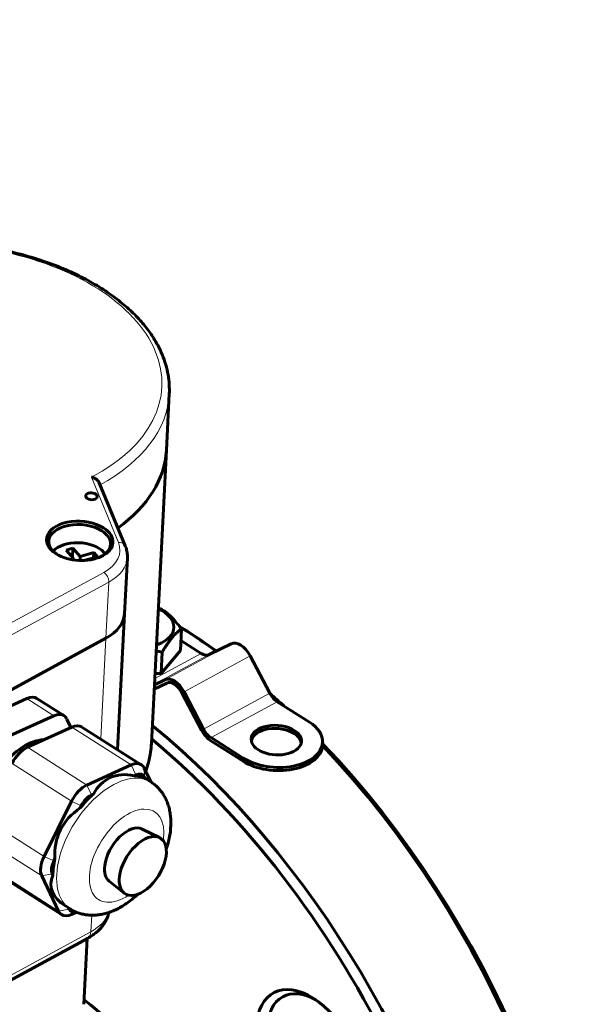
# Model space of a CAD drawing. Header units: millimetres. Extents: x 0 to 210, y 0 to 297.
# Tile 8 of 10: x 137 to 152, y 161 to 186. Entities that reach past the tile are written whole.
import ezdxf

# ---------------------------------------------------------------- set-up
doc = ezdxf.new("R2010")
doc.units = ezdxf.units.MM
doc.linetypes.add('K5LT_BASIC', pattern=[0])
doc.linetypes.add('K5LT_THIN', pattern=[0])
for name, color, linetype, true_color in [('G', 3, 'Continuous', 0x00ff00), ('R', 1, 'Continuous', 0xff0000), ('WELDING', 7, 'Continuous', 0xffffff)]:
    doc.layers.add(name, color=color, linetype=linetype, true_color=true_color)

msp = doc.modelspace()

# ---------------------------------------------------------------- linework, layer by layer
at = {"layer": 'G', "color": 5, "linetype": 'K5LT_BASIC', "lineweight": 60, "true_color": 0x0000ff}
for p, q in [((140.81, 176.631), (140.735, 175.159)), ((140.735, 175.159), (140.341, 167.472)), ((138.976, 174.302), (139.656, 172.655)), ((138.287, 172.588), (138.109, 172.537)), ((138.109, 172.537), (138.302, 172.321)), ((138.274, 172.352), (138.287, 172.588)), ((138.479, 172.372), (138.287, 172.588)), ((138.302, 172.321), (138.223, 172.299)), ((138.3, 172.285), (138.302, 172.321)), ((138.474, 172.27), (138.479, 172.372)), ((138.835, 172.474), (138.479, 172.372)), ((138.607, 172.273), (138.932, 172.366)), ((138.828, 172.336), (138.835, 172.474)), ((138.932, 172.366), (138.835, 172.474)), ((139.712, 172.341), (139.636, 170.869)), ((139.636, 170.869), (139.454, 167.315)), ((141.078, 170.542), (141.187, 170.473)), ((141.102, 169.915), (141.13, 170.473)), ((129.315, 164.893), (139.15, 170.232)), ((141.649, 169.837), (141.115, 170.176)), ((142.431, 170.089), (141.854, 169.806)), ((140.595, 169.312), (141.102, 169.915)), ((140.595, 169.312), (140.624, 169.87)), ((143.444, 168.794), (142.931, 169.771)), ((140.435, 169.31), (140.595, 169.312)), ((140.414, 168.896), (140.742, 169.058)), ((140.695, 169.147), (140.42, 169.012)), ((141.143, 168.803), (141.655, 167.826)), ((141.708, 167.852), (141.196, 168.829)), ((135.919, 168.127), (137.078, 168.652)), ((138.051, 168.207), (137.344, 168.657)), ((144.483, 168.035), (143.639, 168.571)), ((137.786, 168.202), (136.626, 167.677)), ((137.097, 167.378), (138.257, 167.903)), ((138.235, 167.893), (138.128, 168.117)), ((140.078, 166.918), (138.522, 167.907)), ((142.747, 167.093), (141.904, 167.629)), ((141.899, 167.547), (142.743, 167.011)), ((144.825, 167.42), (144.829, 167.502)), ((139.813, 166.913), (138.653, 166.388)), ((139.934, 166.654), (139.886, 166.632)), ((140.326, 166.47), (140.155, 166.828)), ((140.181, 166.559), (140.163, 166.597)), ((140.326, 166.47), (140.205, 166.546)), ((138.823, 166.151), (138.774, 166.129)), ((138.25, 165.965), (137.529, 164.517)), ((138.506, 165.847), (138.476, 165.787)), ((140.555, 165.009), (140.104, 165.233)), ((137.815, 164.459), (137.785, 164.399)), ((137.745, 164.06), (137.763, 164.022)), ((137.985, 162.996), (136.429, 163.986)), ((137.469, 164.009), (137.908, 163.086)), ((139.631, 163.555), (139.236, 163.869)), ((138.211, 163.143), (138.09, 163.22)), ((138.168, 163.171), (138.184, 163.137)), ((138.251, 163), (138.377, 163.058)), ((128.831, 157.03), (138.667, 162.369)), ((138.575, 160.644), (138.663, 162.367))]:
    msp.add_line(p, q, dxfattribs=at)
msp.add_arc((139.943, 166.869), 3.076, 77.2121, 80.221, dxfattribs=at)
for centre, major_axis, ratio, start_param, end_param in [((134.667, 175.469), (6.067, -0.311), 0.58821, 5.653927, 6.283185), ((134.667, 175.469), (6.067, -0.311), 0.58821, 5.653927, 6.283185), ((138.772, 173.951), (0.152, -0.008), 0.58821, 3.141593, 3.94603), ((138.772, 173.951), (0.152, -0.008), 0.58821, 0, 3.141593), ((138.772, 173.951), (0.152, -0.008), 0.58821, 3.94603, 6.283185), ((138.464, 172.783), (-0.87, 0.045), 0.58821, 3.94603, 7.097632), ((138.461, 172.734), (-0.809, 0.041), 0.58821, 3.94603, 6.283185), ((138.461, 172.734), (-0.809, 0.041), 0.58821, 3.141593, 3.94603), ((138.464, 172.783), (-0.87, 0.045), 0.58821, 2.327146, 3.94603), ((138.461, 172.734), (-0.809, 0.041), 0.58821, 0, 0.779697), ((138.439, 172.293), (0.748, -0.038), 0.58821, 0.526883, 2.710849), ((138.461, 172.734), (-0.809, 0.041), 0.58821, 2.361896, 3.141593), ((138.464, 172.783), (-0.87, 0.045), 0.58821, 0.814446, 2.327146), ((138.439, 172.293), (0.748, -0.038), 0.58821, 0.430743, 0.526883), ((139.97, 170.557), (0.961, -0.049), 0.58821, 5.341092, 7.273234), ((138.018, 170.952), (1.618, -0.083), 0.58821, 5.516826, 6.283185), ((138.018, 170.952), (1.618, -0.083), 0.58821, 5.516826, 6.283185), ((140.488, 157.323), (7.777, -14.326), 0.582626, -4.027556, -3.943398), ((140.633, 157.401), (-7.681, 14.148), 0.582626, -0.875687, -0.799297), ((139.97, 170.557), (0.961, -0.049), 0.58821, -0.990048, -0.942093), ((142.666, 169.641), (-0.242, 0.445), 0.582626, 4.688585, 6.259381), ((141.665, 170.164), (0.193, -0.356), 0.582626, 5.473983, 6.259381), ((140.931, 168.699), (-0.242, 0.445), 0.582626, 4.688585, 6.259381), ((140.931, 168.699), (-0.193, 0.356), 0.582626, 4.688585, 6.259381), ((137.018, 168.144), (0.326, 0.513), 0.560853, 0, 0.708731), ((143.656, 168.899), (0.193, -0.356), 0.582626, 4.688585, 5.473983), ((140.633, 157.401), (-7.681, 14.148), 0.582626, -1.035869, -1.002727), ((140.488, 157.323), (7.777, -14.326), 0.582626, -4.17551, -4.158215), ((137.725, 167.694), (0.326, 0.513), 0.560853, 0, 0.708731), ((137.725, 167.694), (0.326, 0.513), 0.560853, 5.944719, 6.283185), ((138.196, 167.395), (0.326, 0.513), 0.560853, 0, 0.708731), ((138.029, 155.988), (7.777, -14.326), 0.582626, 0, 2.18528), ((143.615, 167.564), (-0.657, 0.034), 0.58821, 3.94603, 6.283185), ((143.611, 167.482), (-0.657, 0.034), 0.58821, 3.94603, 6.177229), ((143.615, 167.564), (-1.213, 0.062), 0.58821, 3.141593, 3.94603), ((141.92, 167.956), (0.242, -0.445), 0.582626, 4.688585, 5.473983), ((141.92, 167.956), (0.193, -0.356), 0.582626, 4.688585, 5.473983), ((143.611, 167.482), (-0.657, 0.034), 0.58821, 3.247549, 3.94603), ((143.615, 167.564), (-0.657, 0.034), 0.58821, 3.141593, 3.94603), ((137.005, 166.246), (0.793, 1.247), 0.560853, 0.337309, 2.541072), ((137.037, 166.87), (0.326, 0.513), 0.560853, 0.708731, 1.755929), ((137.885, 155.909), (-7.681, 14.148), 0.582626, 2.706543, 5.312753), ((143.611, 167.482), (1.213, -0.062), 0.58821, 3.94603, 6.283185), ((143.615, 167.564), (-1.213, 0.062), 0.58821, 0.804437, 3.141593), ((143.615, 167.564), (-0.657, 0.034), 0.58821, 0, 3.141593), ((140.488, 157.323), (7.777, -14.326), 0.582626, 0.799297, 2.001597), ((140.633, 157.401), (-7.681, 14.148), 0.582626, 3.940889, 5.15166), ((139.753, 166.405), (0.326, 0.513), 0.560853, 0, 0.708731), ((139.753, 166.405), (0.326, 0.513), 0.560853, 5.944719, 6.283185), ((140.447, 164.057), (1.195, -2.518), 0.549955, 2.741134, 3.522235), ((139.173, 164.867), (1.058, 1.663), 0.560853, 0.052084, 0.318181), ((139.894, 166.315), (0.217, 0.342), 0.560853, 5.944719, 6.991917), ((138.593, 165.88), (0.326, 0.513), 0.560853, 0.708731, 1.755929), ((140.447, 164.057), (0.306, -2.507), 0.174165, -3.283769, -3.231685), ((139.173, 164.867), (1.058, 1.663), 0.560853, 1.099282, 1.365379), ((138.734, 165.79), (0.217, 0.342), 0.560853, 0.708731, 1.755929), ((140.447, 164.057), (2.521, -1.082), 0.709452, 2.710947, 3.492048), ((139.693, 164.537), (-0.435, -0.684), 0.560853, 3.200895, 5.42112), ((140.117, 164.267), (-0.463, -0.728), 0.560853, 3.200895, 5.42112), ((140.117, 164.267), (-0.463, -0.728), 0.560853, 6.223883, 9.48408), ((137.872, 164.432), (-0.326, -0.513), 0.560853, 4.897522, 5.944719), ((138.014, 164.342), (-0.217, -0.342), 0.560853, 4.897522, 5.944719), ((139.173, 164.867), (1.058, 1.663), 0.560853, -4.136706, -3.870609), ((139.693, 164.537), (-0.435, -0.684), 0.560853, 5.42112, 6.223883), ((140.447, 164.057), (2.732, 0.334), 0.428549, 2.893219, 3.622235), ((140.117, 164.267), (-0.463, -0.728), 0.560853, 5.42112, 6.223883), ((138.311, 163.509), (-0.326, -0.513), 0.560853, 5.944719, 6.283185), ((138.311, 163.509), (-0.326, -0.513), 0.560853, 0, 0.708731), ((138.453, 163.419), (-0.217, -0.342), 0.560853, 5.944719, 6.822138), ((144.507, 159.162), (0.966, -1.78), 0.582626, 2.342296, 7.044779), ((144.652, 159.24), (0.869, -1.602), 0.582626, 2.394929, 3.141593), ((137.885, 155.909), (-3.043, 5.606), 0.582626, 3.065066, 5.376436), ((144.652, 159.24), (0.869, -1.602), 0.582626, 3.141593, 6.283185), ((144.507, 159.162), (0.966, -1.78), 0.582626, 0.799297, 2.342296)]:
    msp.add_ellipse(centre, major_axis=major_axis, ratio=ratio, start_param=start_param, end_param=end_param, dxfattribs=at)
at = {"layer": 'R', "color": 7, "linetype": 'K5LT_THIN', "lineweight": 18}
for p, q in [((139.477, 172.741), (138.771, 174.452)), ((129.257, 166.618), (139.093, 171.957)), ((129.39, 166.364), (139.226, 171.704)), ((139.15, 170.232), (139.226, 171.704)), ((139.015, 167.594), (139.15, 170.232)), ((142.431, 170.089), (140.695, 169.147)), ((141.854, 169.806), (140.421, 169.028)), ((141.649, 169.837), (140.428, 169.175)), ((142.931, 169.771), (141.196, 168.829)), ((143.444, 168.794), (141.708, 167.852)), ((137.078, 168.652), (137.786, 168.202)), ((143.639, 168.571), (141.904, 167.629)), ((138.257, 167.903), (139.813, 166.913)), ((137.097, 167.378), (138.653, 166.388)), ((136.694, 166.955), (138.25, 165.965)), ((139.934, 166.654), (139.813, 166.913)), ((142.743, 167.011), (142.747, 167.093)), ((140.163, 166.597), (140.155, 166.828)), ((138.774, 166.129), (138.653, 166.388)), ((138.506, 165.847), (138.25, 165.965)), ((135.973, 165.507), (137.529, 164.517)), ((135.913, 164.999), (137.469, 164.009)), ((137.785, 164.399), (137.529, 164.517)), ((136.352, 164.075), (137.908, 163.086)), ((137.745, 164.06), (137.469, 164.009)), ((138.184, 163.137), (137.908, 163.086)), ((138.372, 163.06), (138.251, 163)), ((138.757, 162.545), (138.779, 162.978)), ((128.921, 157.206), (138.757, 162.545))]:
    msp.add_line(p, q, dxfattribs=at)
for centre, major_axis, ratio, start_param, end_param in [((134.751, 177.105), (5.865, -0.3), 0.58821, 5.497234, 8.677913), ((134.743, 176.941), (6.067, -0.311), 0.58821, 5.519382, 6.283185), ((138.102, 172.587), (1.416, -0.072), 0.58821, 5.516826, 6.555118), ((139.469, 172.577), (0.187, 0.077), 0.778991, 0, 1.21705), ((138.094, 172.423), (1.618, -0.083), 0.58821, 5.516826, 6.283185), ((139.084, 171.794), (0.097, -0.178), 0.582626, 0.761594, 2.33239), ((134.274, 167.782), (6.067, -0.311), 0.58821, 6.083138, 6.283185), ((139.268, 164.806), (1.058, 1.663), 0.560853, 0, 3.141593), ((139.693, 164.537), (0.732, 1.151), 0.560853, 5.42112, 10.326465), ((139.693, 164.537), (0.732, 1.151), 0.560853, -0.901687, -0.862065), ((137.625, 163.265), (1.618, -0.083), 0.58821, 5.516826, 6.14168), ((138.474, 162.725), (0.193, -0.356), 0.582626, 0, 0.761594)]:
    msp.add_ellipse(centre, major_axis=major_axis, ratio=ratio, start_param=start_param, end_param=end_param, dxfattribs=at)
at = {"layer": 'WELDING', "color": 5, "linetype": 'K5LT_BASIC', "lineweight": 60, "true_color": 0x0000ff}
for points, knots in [([(130.525, 179.718), (130.646, 179.784), (130.926, 179.925), (131.402, 180.119), (131.958, 180.296), (132.566, 180.439), (133.219, 180.543), (133.911, 180.603), (134.634, 180.613), (135.371, 180.57), (136.096, 180.474), (136.788, 180.331), (137.434, 180.146), (138.026, 179.925), (138.561, 179.676), (139.035, 179.405), (139.446, 179.119), (139.793, 178.825), (140.08, 178.529), (140.311, 178.236), (140.491, 177.95), (140.627, 177.671), (140.722, 177.4), (140.784, 177.137), (140.813, 176.881), (140.814, 176.713), (140.81, 176.631)], [0, 0, 0, 0, 0.948943, 2.119489, 3.335151, 4.591651, 5.88573, 7.215557, 8.581022, 9.982835, 11.378489, 12.736072, 14.05719, 15.341206, 16.585626, 17.786402, 18.938451, 20.036598, 21.076944, 22.058229, 22.982611, 23.855517, 24.684803, 25.479734, 26.250167, 27, 27, 27, 27]), ([(138.976, 174.302), (138.974, 174.307), (138.968, 174.32), (138.956, 174.338), (138.94, 174.359), (138.92, 174.379), (138.894, 174.4), (138.865, 174.418), (138.837, 174.431), (138.806, 174.443), (138.785, 174.449), (138.771, 174.452)], [0, 0, 0, 0, 0.830065, 2.055086, 3.189225, 4.468376, 5.996269, 7.664075, 9.009481, 10.110638, 12, 12, 12, 12]), ([(139.712, 172.341), (139.713, 172.365), (139.713, 172.411), (139.706, 172.479), (139.69, 172.559), (139.671, 172.618), (139.656, 172.655)], [0, 0, 0, 0, 1.627443, 3.027443, 4.427443, 7, 7, 7, 7]), ([(140.524, 171.038), (140.563, 171.017), (140.617, 170.986), (140.689, 170.936), (140.74, 170.897), (140.795, 170.851), (140.851, 170.799), (140.908, 170.742), (140.983, 170.659), (141.057, 170.569), (141.112, 170.497), (141.13, 170.473)], [0, 0, 0, 0, 2.349646, 3.149978, 4.22909, 5.286806, 6.38774, 7.500629, 8.618608, 10.8673, 12, 12, 12, 12]), ([(141.13, 170.473), (141.092, 170.447), (141.04, 170.408), (140.973, 170.345), (140.931, 170.302), (140.888, 170.254), (140.845, 170.201), (140.801, 170.143), (140.742, 170.059), (140.683, 169.967), (140.638, 169.894), (140.624, 169.87)], [0, 0, 0, 0, 2.845685, 3.841181, 4.836012, 5.811119, 6.826068, 7.852038, 8.882701, 10.955766, 12, 12, 12, 12]), ([(140.191, 166.752), (140.219, 166.827), (140.271, 166.99), (140.321, 167.231), (140.337, 167.396), (140.341, 167.472)], [0, 0, 0, 0, 1.927227, 4.131247, 6, 6, 6, 6]), ([(140.326, 166.47), (140.358, 166.449), (140.421, 166.404), (140.508, 166.326), (140.586, 166.238), (140.656, 166.14), (140.716, 166.033), (140.766, 165.916), (140.806, 165.79), (140.834, 165.654), (140.85, 165.509), (140.853, 165.348), (140.845, 165.234), (140.838, 165.172)], [0, 0, 0, 0, 1.111686, 2.227873, 3.358076, 4.510554, 5.694252, 6.917572, 8.187589, 9.509246, 10.884574, 12.312365, 14, 14, 14, 14]), ([(140.732, 164.707), (140.755, 164.778), (140.8, 164.934), (140.828, 165.089), (140.838, 165.172)], [0, 0, 0, 0, 2.291574, 5, 5, 5, 5]), ([(138.211, 163.143), (138.243, 163.123), (138.311, 163.085), (138.418, 163.04), (138.531, 163.006), (138.649, 162.985), (138.772, 162.976), (138.899, 162.98), (139.03, 162.997), (139.165, 163.029), (139.303, 163.076), (139.443, 163.138), (139.585, 163.217), (139.727, 163.311), (139.859, 163.414), (139.942, 163.488), (139.979, 163.523)], [0, 0, 0, 0, 1.039571, 2.083353, 3.140241, 4.217958, 5.324871, 6.468835, 7.656467, 8.89239, 10.178501, 11.513673, 12.894467, 14.316125, 15.773899, 17, 17, 17, 17]), ([(139.225, 163.05), (139.218, 163.015), (139.2, 162.951), (139.161, 162.858), (139.114, 162.772), (139.056, 162.689), (138.987, 162.608), (138.906, 162.531), (138.801, 162.448), (138.718, 162.397), (138.667, 162.369)], [0, 0, 0, 0, 1.327354, 2.500698, 3.70553, 4.951009, 6.245102, 7.594095, 9.00131, 11, 11, 11, 11])]:
    msp.add_open_spline(points, degree=3, knots=knots, dxfattribs=at)

doc.saveas('drawing.dxf')
